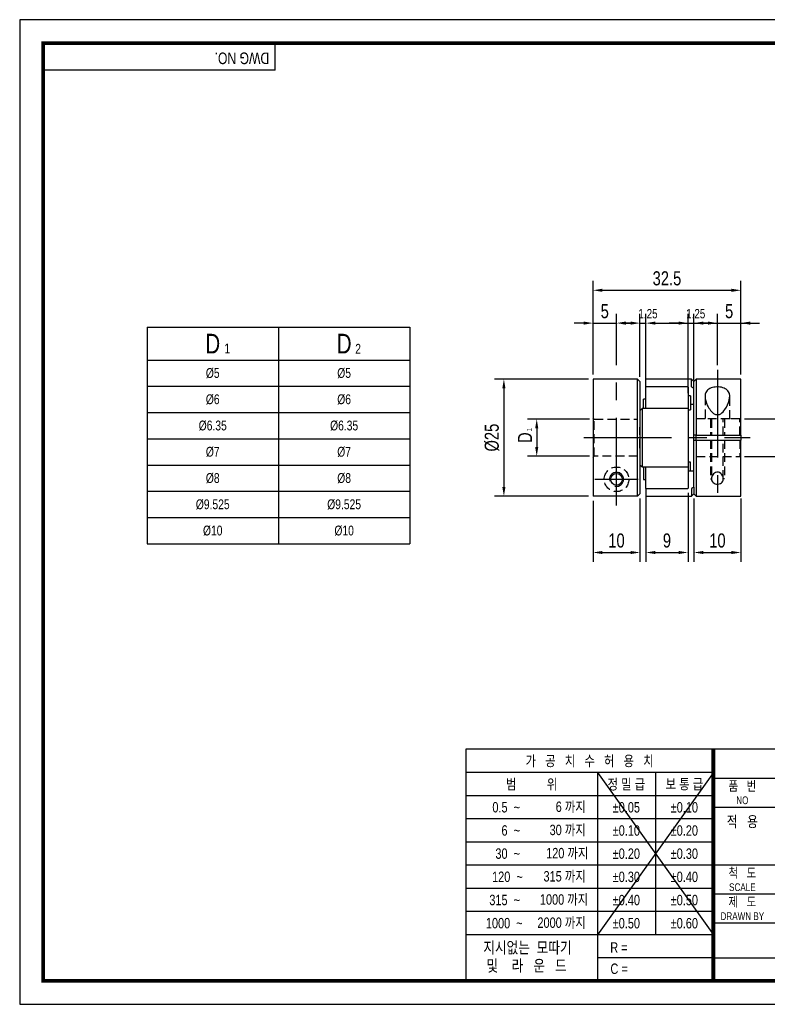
# Model space of a CAD drawing. Header units: millimetres. Extents: x 0 to 297, y 0 to 210.
# Tile 1 of 2: x 0 to 159, y 0 to 210. Entities that reach past the tile are written whole.
import ezdxf
from ezdxf.enums import TextEntityAlignment as Align

# ---------------------------------------------------------------- set-up
doc = ezdxf.new("R2010")
doc.units = ezdxf.units.MM
doc.header["$LTSCALE"] = 15
for name, pattern in [('CENTER', [2, 1.25, -0.25, 0.25, -0.25]), ('CENTER2', [1.125, 0.75, -0.125, 0.125, -0.125]), ('DASHED', [0.75, 0.5, -0.25]), ('HIDDEN', [0.375, 0.25, -0.125]), ('HIDDEN2', [0.1875, 0.125, -0.0625]), ('PHANTOM2', [1.25, 0.625, -0.125, 0.125, -0.125, 0.125, -0.125])]:
    doc.linetypes.add(name, pattern=pattern)
doc.layers.get('0').update_dxf_attribs({"linetype": 'CONTINUOUS'})
doc.layers.get('Defpoints').update_dxf_attribs({"linetype": 'CONTINUOUS'})
for name, color, linetype in [('BM', 2, 'CONTINUOUS'), ('C', 1, 'CENTER2'), ('CT', 1, 'CENTER'), ('D', 7, 'CONTINUOUS'), ('DIM', 7, 'CONTINUOUS'), ('H', 3, 'HIDDEN'), ('HD', 4, 'DASHED'), ('P', 4, 'PHANTOM2')]:
    doc.layers.add(name, color=color, linetype=linetype)
doc.styles.get("Standard").update_dxf_attribs({"font": 'Gulim.ttf', "width": 0.8, "height": 3})
doc.dimstyles.new('LIM', dxfattribs={"dimtxt": 2, "dimasz": 2, "dimexe": 2, "dimexo": 1, "dimgap": 1, "dimtad": 1, "dimdec": 3, "dimzin": 9, "dimdsep": 46, "dimtxsty": 'Standard', "dimcen": 3, "dimclrd": 1, "dimclre": 1, "dimadec": 0, "dimazin": 0, "dimtfac": 1, "dimtdec": 3, "dimtmove": 0, "dimatfit": 3, "dimfxl": 0, "dimtolj": 1, "dimtzin": 0, "dimarcsym": 0})

# ---------------------------------------------------------------- blocks, each defined once
blk = doc.blocks.new('*D7')
at = {"layer": 'Defpoints', "color": 0}
for p in [(133.42, 110.08), (142.42, 110.08), (142.42, 96.36)]:
    blk.add_point(p, dxfattribs=at)
at = {"layer": 'DIM', "color": 1, "lineweight": -2}
for p, q in [((133.42, 109.08), (133.42, 94.36)), ((142.42, 109.08), (142.42, 94.36)), ((135.42, 96.36), (140.42, 96.36))]:
    blk.add_line(p, q, dxfattribs=at)
at = {"layer": 'DIM', "color": 1}
for points in [[(135.42, 96.69), (135.42, 96.03), (133.42, 96.36)], [(140.42, 96.69), (140.42, 96.03), (142.42, 96.36)]]:
    blk.add_solid(points, dxfattribs=at)
at = {"layer": 'DIM', "color": 0, "insert": (137.92, 98.9), "char_height": 3, "attachment_point": 5}
blk.add_mtext('\\A1;9', dxfattribs=at)
blk = doc.blocks.new('*D8')
at = {"layer": 'Defpoints', "color": 0}
for p in [(153.67, 152.29), (122.17, 133.3), (153.67, 133.3)]:
    blk.add_point(p, dxfattribs=at)
at = {"layer": 'DIM', "color": 1, "lineweight": -2}
for p, q in [((122.17, 134.3), (122.17, 154.29)), ((153.67, 134.3), (153.67, 154.29)), ((124.17, 152.29), (151.67, 152.29))]:
    blk.add_line(p, q, dxfattribs=at)
at = {"layer": 'DIM', "color": 1}
for points in [[(124.17, 152.62), (124.17, 151.95), (122.17, 152.29)], [(151.67, 152.62), (151.67, 151.95), (153.67, 152.29)]]:
    blk.add_solid(points, dxfattribs=at)
at = {"layer": 'DIM', "color": 0, "insert": (137.92, 154.82), "char_height": 3, "attachment_point": 5}
blk.add_mtext('\\A1;32.5', dxfattribs=at)
blk = doc.blocks.new('*D9')
at = {"layer": 'Defpoints', "color": 0}
for p in [(122.17, 108.41), (132.17, 108.86), (132.17, 96.36)]:
    blk.add_point(p, dxfattribs=at)
at = {"layer": 'DIM', "color": 1, "lineweight": -2}
for p, q in [((122.17, 107.41), (122.17, 94.36)), ((132.17, 107.86), (132.17, 94.36)), ((124.17, 96.36), (130.17, 96.36))]:
    blk.add_line(p, q, dxfattribs=at)
at = {"layer": 'DIM', "color": 1}
for points in [[(124.17, 96.69), (124.17, 96.03), (122.17, 96.36)], [(130.17, 96.69), (130.17, 96.03), (132.17, 96.36)]]:
    blk.add_solid(points, dxfattribs=at)
at = {"layer": 'DIM', "color": 0, "insert": (127.17, 98.9), "char_height": 3, "attachment_point": 5}
blk.add_mtext('\\A1;10', dxfattribs=at)
blk = doc.blocks.new('*D10')
at = {"layer": 'Defpoints', "color": 0}
for p in [(127.17, 145.29), (127.17, 135.35), (122.17, 133.3)]:
    blk.add_point(p, dxfattribs=at)
at = {"layer": 'DIM', "color": 1, "lineweight": -2}
for p, q in [((122.17, 134.3), (122.17, 147.29)), ((127.17, 136.35), (127.17, 147.29)), ((120.17, 145.29), (118.17, 145.29)), ((122.17, 145.29), (127.17, 145.29)), ((129.17, 145.29), (131.17, 145.29))]:
    blk.add_line(p, q, dxfattribs=at)
at = {"layer": 'DIM', "color": 1}
for points in [[(120.17, 145.62), (120.17, 144.95), (122.17, 145.29)], [(129.17, 145.62), (129.17, 144.95), (127.17, 145.29)]]:
    blk.add_solid(points, dxfattribs=at)
at = {"layer": 'DIM', "color": 0, "insert": (124.67, 147.82), "char_height": 3, "attachment_point": 5}
blk.add_mtext('\\A1;5', dxfattribs=at)
blk = doc.blocks.new('*D11')
at = {"layer": 'Defpoints', "color": 0}
for p in [(122.22, 133.35), (103.17, 108.36), (122.22, 108.36)]:
    blk.add_point(p, dxfattribs=at)
at = {"layer": 'DIM', "color": 1, "lineweight": -2}
for p, q in [((121.22, 133.35), (101.17, 133.35)), ((103.17, 131.35), (103.17, 110.36)), ((121.22, 108.36), (101.17, 108.36))]:
    blk.add_line(p, q, dxfattribs=at)
at = {"layer": 'DIM', "color": 1}
for points in [[(102.84, 131.35), (103.51, 131.35), (103.17, 133.35)], [(102.84, 110.36), (103.51, 110.36), (103.17, 108.36)]]:
    blk.add_solid(points, dxfattribs=at)
at = {"layer": 'DIM', "color": 0, "insert": (100.64, 120.86), "char_height": 3, "attachment_point": 5, "rotation": 90}
blk.add_mtext('\\A1;%%C25', dxfattribs=at)
blk = doc.blocks.new('*D12')
at = {"layer": 'Defpoints', "color": 0}
for p in [(122.42, 124.82), (110.17, 116.88), (122.42, 116.88)]:
    blk.add_point(p, dxfattribs=at)
at = {"layer": 'DIM', "color": 1, "lineweight": -2}
for p, q in [((121.42, 124.82), (108.17, 124.82)), ((110.17, 122.82), (110.17, 118.88)), ((121.42, 116.88), (108.17, 116.88))]:
    blk.add_line(p, q, dxfattribs=at)
at = {"layer": 'DIM', "color": 1}
for points in [[(109.84, 122.82), (110.51, 122.82), (110.17, 124.82)], [(109.84, 118.88), (110.51, 118.88), (110.17, 116.88)]]:
    blk.add_solid(points, dxfattribs=at)
at = {"layer": 'DIM', "color": 0, "insert": (107.67, 120.85), "char_height": 3, "attachment_point": 5, "rotation": 90}
blk.add_mtext('\\A1;D', dxfattribs=at)
blk = doc.blocks.new('*D13')
at = {"layer": 'Defpoints', "color": 0}
for p in [(143.67, 108.85), (153.67, 108.85), (153.67, 96.36)]:
    blk.add_point(p, dxfattribs=at)
at = {"layer": 'DIM', "color": 1, "lineweight": -2}
for p, q in [((143.67, 107.85), (143.67, 94.36)), ((153.67, 107.85), (153.67, 94.36)), ((145.67, 96.36), (151.67, 96.36))]:
    blk.add_line(p, q, dxfattribs=at)
at = {"layer": 'DIM', "color": 1}
for points in [[(145.67, 96.69), (145.67, 96.03), (143.67, 96.36)], [(151.67, 96.69), (151.67, 96.03), (153.67, 96.36)]]:
    blk.add_solid(points, dxfattribs=at)
at = {"layer": 'DIM', "color": 0, "insert": (148.67, 98.9), "char_height": 3, "attachment_point": 5}
blk.add_mtext('\\A1;10', dxfattribs=at)
blk = doc.blocks.new('*D14')
at = {"layer": 'Defpoints', "color": 0}
for p in [(153.67, 145.29), (148.67, 135.35), (153.67, 133.3)]:
    blk.add_point(p, dxfattribs=at)
at = {"layer": 'DIM', "color": 1, "lineweight": -2}
for p, q in [((148.67, 136.35), (148.67, 147.29)), ((153.67, 134.3), (153.67, 147.29)), ((146.67, 145.29), (144.67, 145.29)), ((148.67, 145.29), (153.67, 145.29)), ((155.67, 145.29), (157.67, 145.29))]:
    blk.add_line(p, q, dxfattribs=at)
at = {"layer": 'DIM', "color": 1}
for points in [[(146.67, 145.62), (146.67, 144.95), (148.67, 145.29)], [(155.67, 145.62), (155.67, 144.95), (153.67, 145.29)]]:
    blk.add_solid(points, dxfattribs=at)
at = {"layer": 'DIM', "color": 0, "insert": (151.17, 147.82), "char_height": 3, "attachment_point": 5}
blk.add_mtext('\\A1;5', dxfattribs=at)
blk = doc.blocks.new('*D15')
at = {"layer": 'Defpoints', "color": 0}
for p in [(153.42, 124.85), (153.42, 116.85), (165.67, 116.85)]:
    blk.add_point(p, dxfattribs=at)
at = {"layer": 'DIM', "color": 1, "lineweight": -2}
for p, q in [((154.42, 124.85), (167.67, 124.85)), ((165.67, 122.85), (165.67, 118.85)), ((154.42, 116.85), (167.67, 116.85))]:
    blk.add_line(p, q, dxfattribs=at)
at = {"layer": 'DIM', "color": 1}
for points in [[(165.34, 122.85), (166.01, 122.85), (165.67, 124.85)], [(165.34, 118.85), (166.01, 118.85), (165.67, 116.85)]]:
    blk.add_solid(points, dxfattribs=at)
at = {"layer": 'DIM', "color": 0, "insert": (163.17, 120.85), "char_height": 3, "attachment_point": 5, "rotation": 90}
blk.add_mtext('\\A1;D', dxfattribs=at)

msp = doc.modelspace()

# ---------------------------------------------------------------- linework, layer by layer
for p, q in [((54.437, 199.2323), (54.437, 205)), ((54.437, 199.2323), (5, 199.2323)), ((27.1293, 144.4093), (27.1293, 98.2093)), ((27.1293, 144.4093), (83.1293, 144.4093)), ((83.1293, 144.4093), (83.1293, 98.2093)), ((95.0758, 54.437), (95.0758, 5)), ((147.8086, 54.437), (95.0758, 54.437)), ((292, 54.437), (147.8086, 54.437)), ((147.8086, 54.437), (147.8086, 5)), ((147.8086, 49.4295), (95.0758, 49.4295)), ((147.8086, 49.4295), (123.0901, 14.8235)), ((123.0901, 49.4295), (147.8086, 14.8235)), ((123.0901, 49.4295), (123.0901, 5)), ((135.4493, 49.4295), (135.4493, 14.8235)), ((147.8086, 48.2574), (292, 48.2574)), ((147.8086, 44.4858), (95.0758, 44.4858)), ((147.8086, 42.0778), (292, 42.0778)), ((147.8086, 39.5421), (95.0758, 39.5421)), ((147.8086, 34.5984), (95.0758, 34.5984)), ((147.8086, 29.6547), (95.0758, 29.6547)), ((147.8086, 29.7185), (292, 29.7185)), ((147.8086, 24.711), (95.0758, 24.711)), ((147.8086, 23.5389), (221.9642, 23.5389)), ((147.8086, 19.7673), (95.0758, 19.7673)), ((147.8086, 17.3593), (292, 17.3593)), ((147.8086, 14.8235), (95.0758, 14.8235)), ((147.8086, 9.8798), (123.0901, 9.8798)), ((147.8086, 9.8798), (221.9642, 9.8798))]:
    msp.add_line(p, q)
at = {"color": 4}
for p, q in [((55.1293, 144.4093), (55.1293, 98.2093)), ((27.1293, 137.4093), (83.1293, 137.4093))]:
    msp.add_line(p, q, dxfattribs=at)
at = {"color": 1}
for p, q in [((27.1293, 131.8093), (83.1293, 131.8093)), ((27.1293, 126.2093), (83.1293, 126.2093)), ((27.1293, 120.6093), (83.1293, 120.6093)), ((27.1293, 115.0093), (83.1293, 115.0093)), ((27.1293, 109.4093), (83.1293, 109.4093)), ((27.1293, 103.8093), (83.1293, 103.8093))]:
    msp.add_line(p, q, dxfattribs=at)
at = {"color": 0}
msp.add_line((27.1293, 98.2093), (83.1293, 98.2093), dxfattribs=at)
msp.add_lwpolyline([(297, 210), (0, 210), (0, 0), (297, 0)], close=True)
msp.add_lwpolyline([(292, 205, 0.8, 0.8, 0), (5, 205, 0.8, 0.8, 0), (5, 5, 0.8, 0.8, 0), (292, 5, 0.8, 0.8, 0)], format="xyseb", close=True)
at = {"const_width": 0.824}
msp.add_lwpolyline([(147.8086, 5), (147.8086, 54.437)], dxfattribs=at)
at = {"layer": 'BM', "linetype": 'Continuous'}
for p, q in [((122.174, 133.3016), (122.174, 108.4117)), ((131.674, 133.3516), (122.224, 133.3516)), ((131.674, 108.3616), (131.674, 133.3516)), ((132.174, 132.8516), (131.674, 133.3516)), ((132.174, 132.8516), (132.174, 126.6116)), ((133.424, 131.6766), (133.424, 133.3016)), ((143.174, 133.3516), (133.474, 133.3516)), ((143.174, 131.7201), (143.174, 133.3516)), ((143.674, 132.8516), (143.174, 133.3516)), ((144.174, 133.3516), (143.674, 132.8516)), ((143.674, 131.3788), (143.674, 132.8516)), ((153.624, 133.3516), (144.174, 133.3516)), ((144.174, 133.3516), (144.174, 121.3516)), ((153.674, 121.3516), (153.674, 133.3016)), ((133.424, 131.6192), (133.424, 131.6766)), ((133.424, 127.1016), (133.424, 131.6192)), ((142.374, 131.6692), (133.474, 131.6692)), ((142.424, 131.6192), (142.424, 127.1016)), ((143.674, 131.3788), (143.2489, 131.6335)), ((143.674, 121.3516), (143.674, 131.3788)), ((132.924, 127.0516), (132.924, 129.0816)), ((133.424, 129.0816), (132.924, 129.0816)), ((142.924, 129.7832), (142.424, 129.7832)), ((142.924, 129.7832), (142.924, 126.7832)), ((132.5991, 127.0269), (132.174, 126.6116)), ((132.174, 126.6116), (132.174, 115.0916)), ((142.374, 127.0516), (132.6483, 127.0516)), ((132.674, 127.0263), (132.674, 114.6769)), ((133.424, 127.0516), (133.424, 127.1016)), ((142.424, 127.1016), (142.424, 127.0016)), ((142.424, 127.0016), (142.424, 114.7016)), ((142.424, 126.7832), (142.924, 126.7832)), ((142.924, 128.0148), (143.674, 128.0148)), ((143.674, 120.3516), (143.674, 121.3516)), ((144.174, 121.3516), (143.674, 121.3516)), ((143.674, 110.3244), (143.674, 120.3516)), ((143.674, 120.3516), (144.174, 120.3516)), ((144.174, 121.3516), (153.624, 121.3516)), ((144.174, 120.3516), (144.174, 121.3516)), ((144.174, 120.3516), (144.174, 108.3516)), ((144.174, 120.3516), (153.624, 120.3516)), ((153.674, 121.3516), (153.624, 121.3516)), ((153.624, 120.3516), (153.674, 120.3516)), ((153.674, 121.3516), (153.674, 120.3516)), ((153.674, 108.4016), (153.674, 120.3516)), ((142.924, 115.6264), (142.424, 115.6264)), ((142.924, 113.6885), (142.924, 115.6264)), ((132.174, 115.0916), (132.174, 108.862)), ((132.174, 115.0916), (132.5991, 114.6763)), ((132.6483, 114.6516), (142.374, 114.6516)), ((132.924, 114.6516), (132.924, 111.92)), ((133.424, 114.6016), (133.424, 114.6516)), ((133.424, 110.0841), (133.424, 114.6016)), ((142.424, 114.7016), (142.424, 114.6016)), ((142.424, 114.6016), (142.424, 110.0841)), ((143.674, 113.6885), (142.424, 113.6885)), ((132.924, 111.92), (133.424, 111.92)), ((133.424, 110.0267), (133.424, 110.0841)), ((133.424, 110.0267), (133.424, 108.4016)), ((133.474, 110.0341), (142.374, 110.0341)), ((143.174, 109.9832), (143.174, 108.3516)), ((143.674, 110.3244), (143.2489, 110.0698)), ((143.674, 110.3244), (143.674, 108.8516)), ((131.674, 108.3616), (122.224, 108.3616)), ((132.174, 108.862), (131.674, 108.3616)), ((133.474, 108.3516), (143.174, 108.3516)), ((143.174, 108.3516), (143.674, 108.8516)), ((143.674, 108.8516), (144.174, 108.3516)), ((144.174, 108.3516), (153.624, 108.3516))]:
    msp.add_line(p, q, dxfattribs=at)
at = {"layer": 'BM', "linetype": 'HIDDEN2'}
for p, q in [((143.2489, 131.6335), (143.674, 131.3788)), ((132.174, 118.6364), (132.174, 123.0669)), ((132.6483, 114.6516), (132.6483, 114.6516))]:
    msp.add_line(p, q, dxfattribs=at)
at = {"layer": 'BM', "linetype": 'Continuous'}
msp.add_circle((127.174, 111.9716), 1.25, dxfattribs=at)
for centre, radius, start, end in [((122.224, 133.3016), 0.05, 90, 180), ((133.474, 133.3016), 0.05, 90, 180), ((153.624, 133.3016), 0.05, 0, 90), ((133.474, 131.6192), 0.05, 90, 180), ((142.374, 131.6192), 0.05, 0, 90), ((142.374, 127.0016), 0.05, 0, 90), ((142.374, 114.7016), 0.05, 270, 0), ((133.474, 110.0841), 0.05, 180, 270), ((142.374, 110.0841), 0.05, 270, 0), ((143.3333, 109.9211), 0.1709, 119.564949, 158.703519), ((122.224, 108.4117), 0.05, 179.976169, 269.977773), ((133.474, 108.4016), 0.05, 180, 270), ((153.624, 108.4016), 0.05, 270, 0)]:
    msp.add_arc(centre, radius, start, end, dxfattribs=at)
at = {"layer": 'BM', "color": 1, "linetype": 'Continuous'}
msp.add_arc((127.174, 111.9716), 1.5, 255, 195, dxfattribs=at)
at = {"layer": 'BM', "color": 1, "linetype": 'HIDDEN2'}
msp.add_arc((127.174, 111.9716), 1.5, 255, 195, dxfattribs=at)
at = {"layer": 'BM', "linetype": 'HIDDEN2'}
msp.add_arc((127.174, 111.9716), 1.25, 89.425244, 90, dxfattribs=at)
at = {"layer": 'BM', "linetype": 'Continuous'}
for points, knots in [([(143.174, 131.7201), (143.174, 131.7179), (143.1746, 131.7151), (143.1758, 131.7121), (143.1769, 131.7091), (143.1785, 131.7057), (143.1805, 131.7023), (143.1832, 131.6975), (143.1866, 131.6925), (143.1903, 131.6876), (143.1954, 131.6808), (143.2012, 131.6741), (143.2072, 131.6679), (143.2146, 131.6601), (143.2225, 131.6528), (143.2302, 131.6466), (143.2366, 131.6415), (143.243, 131.6369), (143.2489, 131.6335)], [0, 0, 0, 0, 0.10143318, 0.10143318, 0.10143318, 0.20203718, 0.20203718, 0.20203718, 0.34424163, 0.34424163, 0.34424163, 0.541965, 0.541965, 0.541965, 0.79209806, 0.79209806, 0.79209806, 1, 1, 1, 1]), ([(146.049, 129.6491), (146.049, 129.9624), (146.102, 130.2531), (146.3584, 130.7889), (146.5617, 131.024), (147.1293, 131.3962), (147.498, 131.5333), (148.3209, 131.6816), (148.7812, 131.6942), (149.6377, 131.5898), (150.0301, 131.4744), (150.6592, 131.1339), (150.8923, 130.9106), (151.3505, 130.1479), (151.3553, 129.5122), (151.0378, 128.1875), (150.7282, 127.4915), (150.0267, 126.5167), (149.7499, 126.1937), (149.2071, 125.8515), (149.0006, 125.7651), (148.5619, 125.7229), (148.3377, 125.7728), (147.7535, 126.0485), (147.4562, 126.364), (146.9583, 127.0001), (146.7581, 127.3336), (146.2528, 128.3474), (146.049, 129.0224), (146.049, 129.6491)], [0, 0, 0, 0, 0.0625, 0.0625, 0.125, 0.125, 0.1875, 0.1875, 0.25, 0.25, 0.3125, 0.3125, 0.375, 0.375, 0.5, 0.5, 0.625, 0.625, 0.6875, 0.6875, 0.71875, 0.71875, 0.75, 0.75, 0.8125, 0.8125, 0.875, 0.875, 1, 1, 1, 1]), ([(132.674, 127.0263), (132.674, 127.0302), (132.6734, 127.0338), (132.6723, 127.0369), (132.6712, 127.0399), (132.6695, 127.0425), (132.6676, 127.0445), (132.6649, 127.0474), (132.6614, 127.0493), (132.6577, 127.0504), (132.6526, 127.0519), (132.6468, 127.052), (132.6409, 127.0509), (132.6334, 127.0495), (132.6255, 127.0463), (132.6179, 127.0417), (132.6115, 127.0378), (132.6051, 127.0328), (132.5991, 127.0269)], [0, 0, 0, 0, 0.10143318, 0.10143318, 0.10143318, 0.20203718, 0.20203718, 0.20203718, 0.34424163, 0.34424163, 0.34424163, 0.541965, 0.541965, 0.541965, 0.79209806, 0.79209806, 0.79209806, 1, 1, 1, 1]), ([(132.5991, 114.6763), (132.6046, 114.6708), (132.6105, 114.6662), (132.6164, 114.6625), (132.6236, 114.658), (132.631, 114.6547), (132.638, 114.653), (132.6442, 114.6515), (132.6503, 114.6512), (132.6557, 114.6523), (132.6596, 114.6532), (132.6632, 114.6548), (132.6662, 114.6574), (132.6685, 114.6594), (132.6704, 114.662), (132.6718, 114.6652), (132.673, 114.668), (132.6737, 114.6712), (132.674, 114.6746), (132.674, 114.6754), (132.674, 114.6762), (132.674, 114.6769)], [0, 0, 0, 0, 0.19255917, 0.19255917, 0.19255917, 0.42604964, 0.42604964, 0.42604964, 0.63058605, 0.63058605, 0.63058605, 0.7744812, 0.7744812, 0.7744812, 0.88565586, 0.88565586, 0.88565586, 0.97992052, 0.97992052, 0.97992052, 1, 1, 1, 1]), ([(147.424, 112.0542), (147.424, 112.3416), (147.5152, 112.6397), (147.7856, 113.0538), (147.9004, 113.1879), (148.1903, 113.4104), (148.3733, 113.5001), (148.7722, 113.5449), (148.9792, 113.4934), (149.3123, 113.3105), (149.4456, 113.1859), (149.7683, 112.786), (149.8845, 112.4872), (149.9474, 111.9114), (149.8894, 111.6262), (149.5205, 111.1613), (149.1792, 110.9797), (148.3776, 110.9279), (147.9786, 111.0679), (147.5203, 111.4909), (147.424, 111.7667), (147.424, 112.0542)], [0, 0, 0, 0, 0.125, 0.125, 0.1875, 0.1875, 0.25, 0.25, 0.3125, 0.3125, 0.375, 0.375, 0.5, 0.5, 0.625, 0.625, 0.75, 0.75, 0.875, 0.875, 1, 1, 1, 1])]:
    msp.add_open_spline(points, degree=3, knots=knots, dxfattribs=at)
at = {"layer": 'C'}
msp.add_line((147.8086, 49.4295), (147.8086, 49.3961), dxfattribs=at)
at = {"layer": 'CT'}
for p, q in [((127.174, 106.3616), (127.174, 135.3516)), ((148.674, 135.3516), (148.674, 106.3516)), ((120.174, 120.8566), (155.674, 120.8566)), ((122.549, 111.9716), (131.799, 111.9716))]:
    msp.add_line(p, q, dxfattribs=at)
at = {"layer": 'DIM', "color": 1}
for p, q in [((132.174, 133.8516), (132.174, 147.2858)), ((133.424, 130.3604), (133.424, 147.2858)), ((142.424, 130.3604), (142.424, 147.2858)), ((143.674, 133.1152), (143.674, 147.2858)), ((130.174, 145.2858), (128.174, 145.2858)), ((132.174, 145.2858), (133.424, 145.2858)), ((135.424, 145.2858), (145.2335, 145.2858)), ((140.424, 145.2858), (138.424, 145.2858)), ((142.424, 145.2858), (143.674, 145.2858)), ((145.674, 145.2858), (155.4835, 145.2858))]:
    msp.add_line(p, q, dxfattribs=at)
for points in [[(130.174, 145.6191), (130.174, 144.9524), (132.174, 145.2858)], [(135.424, 145.6191), (135.424, 144.9524), (133.424, 145.2858)], [(140.424, 145.6191), (140.424, 144.9524), (142.424, 145.2858)], [(145.674, 145.6191), (145.674, 144.9524), (143.674, 145.2858)]]:
    msp.add_solid(points, dxfattribs=at)
at = {"layer": 'H'}
msp.add_line((147.8086, 49.3128), (147.8086, 49.2711), dxfattribs=at)
at = {"layer": 'HD', "linetype": 'HIDDEN2'}
for p, q in [((146.049, 129.6491), (146.049, 124.8516)), ((151.299, 124.8516), (151.299, 129.645)), ((122.424, 124.8203), (122.174, 125.0721)), ((122.424, 124.8203), (131.674, 124.8203)), ((122.424, 116.883), (122.424, 124.8203)), ((146.049, 124.8516), (144.174, 124.8516)), ((151.299, 124.8516), (146.049, 124.8516)), ((147.424, 124.8516), (147.424, 121.3516)), ((149.924, 121.3516), (149.924, 124.8516)), ((153.424, 124.8516), (151.299, 124.8516)), ((153.674, 125.1016), (153.424, 124.8516)), ((153.424, 121.3516), (153.424, 124.8516)), ((147.424, 120.3516), (147.424, 112.0542)), ((149.924, 112.0549), (149.924, 120.3516)), ((153.424, 120.3516), (153.424, 116.8516)), ((122.174, 116.6311), (122.424, 116.883)), ((131.674, 116.883), (122.424, 116.883)), ((144.174, 116.8516), (153.424, 116.8516)), ((153.424, 116.8516), (153.674, 116.6016)), ((147.174, 112.0542), (147.424, 112.0542)), ((150.174, 112.0549), (149.924, 112.0549))]:
    msp.add_line(p, q, dxfattribs=at)
at = {"layer": 'HD', "color": 1, "linetype": 'HIDDEN2'}
for p, q in [((147.174, 124.8516), (147.174, 121.3516)), ((150.174, 124.8516), (150.174, 121.3516)), ((147.174, 120.3516), (147.174, 112.0542)), ((150.174, 120.3516), (150.174, 112.0549))]:
    msp.add_line(p, q, dxfattribs=at)
at = {"layer": 'HD', "linetype": 'HIDDEN2'}
msp.add_circle((127.174, 111.9716), 2.625, dxfattribs=at)
at = {"layer": 'P'}
msp.add_line((147.8086, 49.221), (147.8086, 49.1627), dxfattribs=at)

# ---------------------------------------------------------------- texts
at = {"color": 0}
for s, insert, char_height, width, attachment_point in [('D', (41.1293, 140.9093), 4.2, 28, 5), ('D', (69.1293, 140.9093), 4.2, 28, 5), ('1', (43.6251, 140.9342), 2.1, 6.3, 1), ('2', (71.4955, 140.8537), 2.1, 3.36, 1), ('%%c5', (41.1293, 134.6093), 2.1, 28, 5), ('%%c5', (69.1293, 134.6093), 2.1, 28, 5), ('%%c6', (41.1293, 129.0093), 2.1, 28, 5), ('%%c6', (69.1293, 129.0093), 2.1, 28, 5), ('%%c6.35', (41.1293, 123.4093), 2.1, 28, 5), ('%%c6.35', (69.1293, 123.4093), 2.1, 28, 5), ('%%c7', (41.1293, 117.8093), 2.1, 28, 5), ('%%c7', (69.1293, 117.8093), 2.1, 28, 5), ('%%c8', (41.1293, 112.2093), 2.1, 28, 5), ('%%c8', (69.1293, 112.2093), 2.1, 28, 5), ('%%c9.525', (41.1293, 106.6093), 2.1, 28, 5), ('%%c9.525', (69.1293, 106.6093), 2.1, 28, 5), ('%%c10', (41.1293, 101.0093), 2.1, 28, 5), ('%%c10', (69.1293, 101.0093), 2.1, 28, 5)]:
    msp.add_mtext(s, dxfattribs=dict(at, insert=insert, char_height=char_height, width=width, attachment_point=attachment_point))
at = {"layer": 'D', "width": 0.8}
msp.add_text('DWG NO.', height=2.47185, rotation=180, dxfattribs=at).set_placement((53.1681, 203.0007))
for s, height, p in [('가   공   치   수   허   용   치', 2.224667, (121.4422, 51.9333)), ('범          위', 2.224667, (109.0829, 46.9576)), ('정 밀 급', 2.22467, (129.2697, 46.9576)), ('보 통 급', 2.22467, (141.629, 46.9576)), ('품   번', 2.05988, (153.9882, 46.6095)), ('NO', 1.6479, (153.9882, 43.5197)), ('%%p0.05', 2.22467, (129.2697, 42.0139)), ('%%p0.10', 2.22467, (141.629, 42.0139)), ('적   용', 2.30706, (153.9882, 38.988)), ('%%p0.10', 2.22467, (129.2697, 37.0702)), ('%%p0.20', 2.22467, (141.629, 37.0702)), ('%%p0.20', 2.22467, (129.2697, 32.1265)), ('%%p0.30', 2.22467, (141.629, 32.1265)), ('척   도', 2.05988, (153.9882, 28.0706)), ('%%p0.30', 2.22467, (129.2697, 27.1828)), ('%%p0.40', 2.22467, (141.629, 27.1828)), ('SCALE', 1.6479, (153.9882, 24.9808)), ('%%p0.40', 2.22467, (129.2697, 22.2391)), ('%%p0.50', 2.22467, (141.629, 22.2391)), ('제   도', 2.05988, (153.9882, 21.891)), ('%%p0.50', 2.22467, (129.2697, 17.2954)), ('%%p0.60', 2.22467, (141.629, 17.2954))]:
    msp.add_text(s, height=height, dxfattribs=at).set_placement(p, align=Align.MIDDLE)
msp.add_text('DRAWN BY', height=1.6479, dxfattribs=at).set_placement((153.9882, 17.9772), align=Align.CENTER)
at = {"layer": 'D', "linetype": 'ByBlock', "width": 0.8}
for s, height, p in [('지시없는  모따기', 2.47185, (98.783, 10.8675)), ('및    라   운   드', 2.471852, (99.4623, 6.9968))]:
    msp.add_text(s, height=height, dxfattribs=at).set_placement(p)
at = {"layer": 'D', "width": 0.8}
for s, p in [('R = ', (125.8389, 10.9999)), ('C = ', (125.878, 6.4776))]:
    msp.add_text(s, height=2.22467, dxfattribs=at).set_placement(p)
at = {"layer": 'D', "char_height": 2.22467, "attachment_point": 6}
for s, insert, width in [('0.5  ~', (106.6111, 42.0139), 8.231062), ('6 까지', (120.6182, 42.0139), 9.803532), ('6  ~', (106.6111, 37.0702), 8.231022), ('30 까지', (120.6182, 37.0702), 9.803491), ('120 까지', (121.1758, 32.1265), 12.652424), ('30  ~', (106.6111, 32.1265), 8.231022), ('120  ~', (107.1976, 27.1828), 8.937991), ('315 까지', (120.6182, 27.1828), 12.097781), ('315  ~', (106.6111, 22.2391), 9.885083), ('1000 까지', (121.1426, 22.2391), 13.382285), ('2000 까지', (120.6182, 17.2954), 12.974319), ('1000  ~', (107.1704, 17.2954), 14.528725)]:
    msp.add_mtext(s, dxfattribs=dict(at, insert=insert, width=width))
at = {"layer": 'DIM', "char_height": 2, "attachment_point": 5}
for insert in [(133.8877, 147.2858), (144.0546, 147.2858)]:
    msp.add_mtext('\\A1;1.25', dxfattribs=dict(at, insert=insert))
at = {"layer": 'DIM', "insert": (108.0754, 122.2132), "char_height": 1, "width": 8.5, "attachment_point": 1, "rotation": 90}
msp.add_mtext('1', dxfattribs=at)

# ---------------------------------------------------------------- dimensions: what is measured, and where the dimension line sits
at = {"layer": 'DIM'}
dim = msp.add_linear_dim(base=(153.674, 152.2858), p1=(122.174, 133.3016), p2=(153.674, 133.3016), text='32.5', dimstyle='LIM', dxfattribs=at)
dim.commit()
dim.dimension.update_dxf_attribs({"geometry": '*D8', "text_midpoint": (137.924, 154.8237)})
for base, p1, p2, picture, middle in [((127.174, 145.2858), (122.174, 133.3016), (127.174, 135.3516), '*D10', (124.674, 147.8217)), ((153.674, 145.2858), (148.674, 135.3516), (153.674, 133.3016), '*D14', (151.174, 147.8217)), ((142.424, 96.3616), (133.424, 110.0841), (142.424, 110.0841), '*D7', (137.924, 98.8996)), ((132.174, 96.3616), (122.174, 108.4117), (132.174, 108.862), '*D9', (127.174, 98.9036)), ((153.674, 96.3616), (143.674, 108.8516), (153.674, 108.8516), '*D13', (148.674, 98.9036))]:
    dim = msp.add_linear_dim(base=base, p1=p1, p2=p2, dimstyle='LIM', dxfattribs=at)
    dim.commit()
    dim.dimension.update_dxf_attribs({"geometry": picture, "text_midpoint": middle})
for base, p1, p2, text, picture, middle in [((103.174, 108.3616), (122.224, 133.3516), (122.224, 108.3616), '%%C25', '*D11', (100.6361, 120.8566)), ((110.174, 116.883), (122.424, 124.8203), (122.424, 116.883), 'D', '*D12', (107.672, 120.8516)), ((165.674, 116.8516), (153.424, 124.8516), (153.424, 116.8516), 'D', '*D15', (163.172, 120.8516))]:
    dim = msp.add_linear_dim(base=base, p1=p1, p2=p2, angle=90, text=text, dimstyle='LIM', dxfattribs=at)
    dim.commit()
    dim.dimension.update_dxf_attribs({"geometry": picture, "text_midpoint": middle})

doc.saveas('drawing.dxf')
